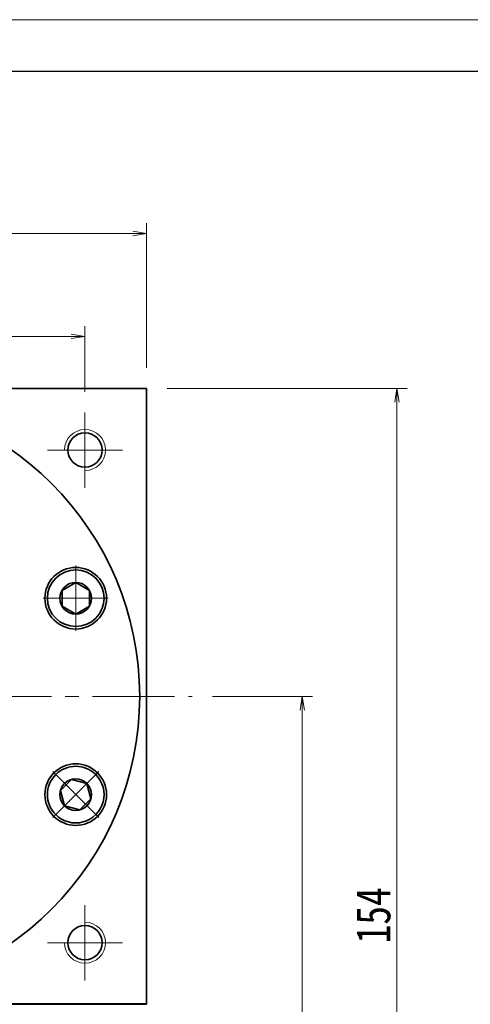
# Model space of a CAD drawing. Header units: millimetres. Extents: x -3 to 659, y 0 to 450.
# Tile 7 of 7: x 424 to 490, y 306 to 450. Entities that reach past the tile are written whole.
import ezdxf

# ---------------------------------------------------------------- set-up
doc = ezdxf.new("R2010")
doc.units = ezdxf.units.MM
doc.linetypes.add('点画线', pattern=[18, 12, -2, 2, -2])
for name, color, linetype, lineweight in [('中心线层', 1, '点画线', 18), ('图框_外框线', 7, 'Continuous', 18), ('尺寸线层', 3, 'Continuous', 18), ('粗实线', 7, 'Continuous', 40), ('粗实线层', 7, 'Continuous', 35)]:
    doc.layers.add(name, color=color, linetype=linetype, lineweight=lineweight)
doc.styles.add('宋体', font='txt', dxfattribs={"width": 0.8})
doc.dimstyles.new('A水平标注$0', dxfattribs={"dimtxt": 3.5, "dimasz": 2, "dimexe": 1.5, "dimexo": 3, "dimgap": 1.1, "dimtad": 1, "dimtoh": 1, "dimdec": 4, "dimdsep": 46, "dimtxsty": '宋体', "dimblk": 'OPEN', "dimcen": 3, "dimclrd": 3, "dimclre": 3, "dimclrt": 6, "dimadec": 0, "dimazin": 0, "dimtm": 1e-09, "dimtfac": 1, "dimtdec": 4, "dimtix": 1, "dimtmove": 0, "dimatfit": 3, "dimldrblk": 'OPEN', "dimfxl": 0, "dimlwd": 13, "dimlwe": 13, "dimarcsym": 0})

# ---------------------------------------------------------------- blocks, each defined once
blk = doc.blocks.new('_Open')
at = {"color": 0, "linetype": 'ByBlock', "lineweight": -2}
for p, q in [((-1, 0.167), (0, 0)), ((-1, -0.167), (0, 0)), ((0, 0), (-1, 0))]:
    blk.add_line(p, q, dxfattribs=at)
blk = doc.blocks.new('*D31')
at = {"layer": 'Defpoints', "color": 0}
for p in [(433.3, 403.73), (397.3, 399.11), (433.3, 392.61)]:
    blk.add_point(p, dxfattribs=at)
at = {"layer": '尺寸线层', "color": 3, "lineweight": 13}
for p, q in [((397.3, 402.11), (397.3, 405.23)), ((433.3, 395.61), (433.3, 405.23)), ((399.3, 403.73), (431.3, 403.73))]:
    blk.add_line(p, q, dxfattribs=at)
at = {"layer": '尺寸线层', "color": 3, "lineweight": 13, "xscale": 2, "yscale": 2, "zscale": 2, "rotation": 180}
blk.add_blockref('_Open', (397.3, 403.73), dxfattribs=at)
at = {"layer": '尺寸线层', "color": 3, "lineweight": 13, "xscale": 2, "yscale": 2, "zscale": 2}
blk.add_blockref('_Open', (433.3, 403.73), dxfattribs=at)
at = {"layer": '尺寸线层', "color": 6, "insert": (415.3, 407.17), "char_height": 5, "attachment_point": 5, "style": '宋体'}
blk.add_mtext('36', dxfattribs=at)
blk = doc.blocks.new('*D34')
at = {"layer": 'Defpoints', "color": 0}
for p in [(442.3, 396.11), (442.3, 242.11), (478.91, 242.11)]:
    blk.add_point(p, dxfattribs=at)
at = {"layer": '尺寸线层', "color": 3, "lineweight": 13}
for p, q in [((445.3, 396.11), (480.41, 396.11)), ((478.91, 394.11), (478.91, 244.11)), ((445.3, 242.11), (480.41, 242.11))]:
    blk.add_line(p, q, dxfattribs=at)
at = {"layer": '尺寸线层', "color": 3, "lineweight": 13, "xscale": 2, "yscale": 2, "zscale": 2}
for p, rotation in [((478.91, 396.11), 89.99999999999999), ((478.91, 242.11), 270)]:
    blk.add_blockref('_Open', p, dxfattribs=dict(at, rotation=rotation))
at = {"layer": '尺寸线层', "color": 6, "insert": (475.48, 319.11), "char_height": 5, "attachment_point": 5, "rotation": 90, "style": '宋体'}
blk.add_mtext('154', dxfattribs=at)
blk = doc.blocks.new('*D35')
at = {"layer": 'Defpoints', "color": 0}
for p in [(448.95, 351.11), (442.3, 242.11), (465.07, 242.11)]:
    blk.add_point(p, dxfattribs=at)
at = {"layer": '尺寸线层', "color": 3, "lineweight": 13}
for p, q in [((451.95, 351.11), (466.57, 351.11)), ((465.07, 349.11), (465.07, 244.11)), ((445.3, 242.11), (466.57, 242.11))]:
    blk.add_line(p, q, dxfattribs=at)
at = {"layer": '尺寸线层', "color": 3, "lineweight": 13, "xscale": 2, "yscale": 2, "zscale": 2}
for p, rotation in [((465.07, 351.11), 90), ((465.07, 242.11), 270)]:
    blk.add_blockref('_Open', p, dxfattribs=dict(at, rotation=rotation))
at = {"layer": '尺寸线层', "color": 6, "insert": (461.62, 296.61), "char_height": 5, "attachment_point": 5, "rotation": 90, "style": '宋体'}
blk.add_mtext('109', dxfattribs=at)
blk = doc.blocks.new('*X13')
at = {"layer": '中心线层', "linetype": '点画线', "lineweight": 18}
for p, q in [((0, -4.76), (0, 4.76)), ((-4.76, 0), (4.76, 0))]:
    blk.add_line(p, q, dxfattribs=at)
at = {"layer": '粗实线层'}
for p, q in [((-2.31, 0), (-1.15, 2)), ((-1.15, 2), (1.15, 2)), ((2.31, 0), (1.15, 2)), ((2.31, 0), (1.15, 2)), ((-2.31, 0), (-1.15, -2)), ((2.31, 0), (1.15, -2)), ((-1.15, -2), (1.15, -2))]:
    blk.add_line(p, q, dxfattribs=at)
blk.add_circle((0, 0), 2.31, dxfattribs=at)
for start, end in [(0, 180), (180, 360)]:
    blk.add_arc((0, 0), 4.14, start, end, dxfattribs=at)
blk = doc.blocks.new('*D37')
at = {"layer": 'Defpoints', "color": 0}
for p in [(442.3, 418.77), (352.3, 396.11), (442.3, 396.11)]:
    blk.add_point(p, dxfattribs=at)
at = {"layer": '尺寸线层', "color": 3, "lineweight": 13}
for p, q in [((352.3, 399.11), (352.3, 420.27)), ((442.3, 399.11), (442.3, 420.27)), ((354.3, 418.77), (440.3, 418.77))]:
    blk.add_line(p, q, dxfattribs=at)
at = {"layer": '尺寸线层', "color": 3, "lineweight": 13, "xscale": 2, "yscale": 2, "zscale": 2, "rotation": 180}
blk.add_blockref('_Open', (352.3, 418.77), dxfattribs=at)
at = {"layer": '尺寸线层', "color": 3, "lineweight": 13, "xscale": 2, "yscale": 2, "zscale": 2}
blk.add_blockref('_Open', (442.3, 418.77), dxfattribs=at)
at = {"layer": '尺寸线层', "color": 6, "insert": (396.17, 422.21), "char_height": 5, "attachment_point": 5, "style": '宋体'}
blk.add_mtext('90', dxfattribs=at)

msp = doc.modelspace()

# ---------------------------------------------------------------- linework, layer by layer
at = {"layer": '中心线层'}
for p, q in [((433.29853, 392.60857), (433.29853, 381.60857)), ((427.79853, 387.10857), (438.79853, 387.10857)), ((344.40665, 351.10857), (448.95065, 351.10857)), ((433.29853, 320.60857), (433.29853, 309.60857)), ((438.79853, 315.10857), (427.79853, 315.10857))]:
    msp.add_line(p, q, dxfattribs=at)
at = {"layer": '粗实线', "lineweight": 40}
msp.add_line((442.29853, 306.10857), (352.29853, 306.10857), dxfattribs=at)
at = {"layer": '粗实线层'}
for p in [(352.29853, 396.10857), (442.29853, 306.10857)]:
    msp.add_line(p, (442.29853, 396.10857), dxfattribs=at)
for centre, radius in [((397.29853, 351.10857), 44), ((433.29853, 387.10857), 2.5), ((431.94401, 365.4592), 4.5), ((431.94401, 336.75794), 4.5), ((433.29853, 315.10857), 2.5)]:
    msp.add_circle(centre, radius, dxfattribs=at)
at = {"layer": '粗实线层', "lineweight": 18}
for centre, start, end in [((433.29853, 387.10857), 270, 180), ((433.29853, 315.10857), 180, 90)]:
    msp.add_arc(centre, 3, start, end, dxfattribs=at)

# ---------------------------------------------------------------- dimensions: what is measured, and where the dimension line sits
at = {"layer": '尺寸线层'}
dim = msp.add_linear_dim(base=(442.29853, 418.76874), p1=(352.29853, 396.10857), p2=(442.29853, 396.10857), dimstyle='A水平标注$0', override={"dimtxt": 5, "dimgap": 1, "dimblk": 'Open', "dimtfill": 1, "dimtfillclr": 256}, dxfattribs=at)
dim.commit()
dim.dimension.update_dxf_attribs({"geometry": '*D37', "text_midpoint": (396.16572, 418.76874), "dimtype": 160})
dim = msp.add_linear_dim(base=(433.29853, 403.72579), p1=(397.29853, 399.10857), p2=(433.29853, 392.60857), dimstyle='A水平标注$0', override={"dimtxt": 5, "dimgap": 1, "dimblk": 'Open', "dimtfill": 1, "dimtfillclr": 256}, dxfattribs=at)
dim.commit()
dim.dimension.update_dxf_attribs({"geometry": '*D31', "text_midpoint": (415.29853, 407.16993)})
for base, p1, picture, middle in [((478.9093, 242.10857), (442.29853, 396.10857), '*D34', (475.47913, 319.10857)), ((465.06881, 242.10857), (448.95065, 351.10857), '*D35', (461.62468, 296.60857))]:
    dim = msp.add_linear_dim(base=base, p1=p1, p2=(442.29853, 242.10857), angle=270, dimstyle='A水平标注$0', override={"dimtxt": 5, "dimgap": 1}, dxfattribs=at)
    dim.commit()
    dim.dimension.update_dxf_attribs({"geometry": picture, "text_midpoint": middle})

# ---------------------------------------------------------------- next in the draw order: wipeouts: each hides what was drawn before it
for points in [[(431.94401, 361.3192), (431.96827, 361.31927), (431.99253, 361.31948), (432.0168, 361.31984), (432.04105, 361.32033), (432.06531, 361.32097), (432.08956, 361.32175), (432.1138, 361.32268), (432.13804, 361.32375), (432.16228, 361.32495), (432.1865, 361.3263), (432.21072, 361.3278), (432.23493, 361.32943), (432.25913, 361.33121), (432.28331, 361.33312), (432.30749, 361.33518), (432.33165, 361.33738), (432.3558, 361.33973), (432.37994, 361.34221), (432.40406, 361.34484), (432.42816, 361.3476), (432.45225, 361.35051), (432.47632, 361.35356), (432.50037, 361.35675), (432.52441, 361.36008), (432.54842, 361.36355), (432.57241, 361.36717), (432.59638, 361.37092), (432.62033, 361.37481), (432.64426, 361.37885), (432.66816, 361.38302), (432.66816, 361.38302), (432.85685, 361.42109), (433.04356, 361.46788), (433.2279, 361.52331), (433.40946, 361.58724), (433.58786, 361.65954), (433.7627, 361.74006), (433.93361, 361.82862), (434.10021, 361.92502), (434.26216, 362.02907), (434.41909, 362.14053), (434.57068, 362.25916), (434.71659, 362.38472), (434.8565, 362.51692), (434.99011, 362.65548), (435.11715, 362.8001), (435.23732, 362.95047), (435.35037, 363.10626), (435.45606, 363.26714), (435.55415, 363.43276), (435.64445, 363.60275), (435.72674, 363.77677), (435.80085, 363.95442), (435.86663, 364.13532), (435.92393, 364.31908), (435.97262, 364.50531), (436.0126, 364.6936), (436.04379, 364.88355), (436.06612, 365.07474), (436.07953, 365.26676), (436.08401, 365.4592), (436.08401, 365.4592), (436.07953, 365.65163), (436.06612, 365.84365), (436.04379, 366.03484), (436.0126, 366.22479), (435.97262, 366.41308), (435.92393, 366.59931), (435.86663, 366.78307), (435.80085, 366.96398), (435.72674, 367.14162), (435.64445, 367.31564), (435.55415, 367.48564), (435.45606, 367.65125), (435.35037, 367.81213), (435.23732, 367.96793), (435.11715, 368.11829), (434.99011, 368.26292), (434.8565, 368.40148), (434.71659, 368.53368), (434.57068, 368.65923), (434.41909, 368.77786), (434.26216, 368.88932), (434.10021, 368.99337), (433.93361, 369.08978), (433.7627, 369.17833), (433.58786, 369.25885), (433.40946, 369.33115), (433.2279, 369.39509), (433.04356, 369.45051), (432.85685, 369.4973), (432.66816, 369.53537), (432.66816, 369.53537), (432.64426, 369.53955), (432.62033, 369.54358), (432.59638, 369.54747), (432.57241, 369.55123), (432.54842, 369.55484), (432.52441, 369.55831), (432.50037, 369.56164), (432.47632, 369.56483), (432.45225, 369.56788), (432.42816, 369.57079), (432.40406, 369.57356), (432.37994, 369.57618), (432.3558, 369.57866), (432.33165, 369.58101), (432.30749, 369.58321), (432.28331, 369.58527), (432.25913, 369.58719), (432.23493, 369.58896), (432.21072, 369.5906), (432.1865, 369.59209), (432.16228, 369.59344), (432.13804, 369.59465), (432.1138, 369.59571), (432.08956, 369.59664), (432.06531, 369.59742), (432.04105, 369.59806), (432.0168, 369.59856), (431.99253, 369.59891), (431.96827, 369.59912), (431.94401, 369.5992), (431.94401, 369.5992), (431.72734, 369.59352), (431.51126, 369.57652), (431.29637, 369.54823), (431.08326, 369.50873), (430.8725, 369.45813), (430.66468, 369.39657), (430.46037, 369.32422), (430.26012, 369.24127), (430.06449, 369.14796), (429.87401, 369.04454), (429.6892, 368.93129), (429.51058, 368.80853), (429.33862, 368.67658), (429.17381, 368.53582), (429.01659, 368.38662), (428.86739, 368.2294), (428.72663, 368.06458), (428.59468, 367.89263), (428.47191, 367.714), (428.35866, 367.5292), (428.25524, 367.33872), (428.16193, 367.14309), (428.07899, 366.94284), (428.00664, 366.73853), (427.94508, 366.53071), (427.89448, 366.31995), (427.85498, 366.10683), (427.82669, 365.89194), (427.80968, 365.67587), (427.80401, 365.4592), (427.80401, 365.4592), (427.80968, 365.24252), (427.82669, 365.02645), (427.85498, 364.81156), (427.89448, 364.59844), (427.94508, 364.38768), (428.00664, 364.17987), (428.07899, 363.97555), (428.16193, 363.77531), (428.25524, 363.57967), (428.35866, 363.3892), (428.47191, 363.20439), (428.59468, 363.02576), (428.72663, 362.85381), (428.86739, 362.68899), (429.01659, 362.53177), (429.17381, 362.38258), (429.33862, 362.24181), (429.51058, 362.10987), (429.6892, 361.9871), (429.87401, 361.87385), (430.06449, 361.77043), (430.26012, 361.67712), (430.46037, 361.59417), (430.66468, 361.52182), (430.8725, 361.46026), (431.08326, 361.40966), (431.29637, 361.37017), (431.51126, 361.34187), (431.72734, 361.32487)], [(429.01659, 333.83052), (429.03379, 333.81341), (429.0511, 333.7964), (429.06851, 333.7795), (429.08601, 333.7627), (429.10362, 333.746), (429.12132, 333.72941), (429.13911, 333.71292), (429.15701, 333.69653), (429.175, 333.68025), (429.19308, 333.66407), (429.21126, 333.648), (429.22953, 333.63204), (429.2479, 333.61619), (429.26636, 333.60044), (429.28491, 333.5848), (429.30355, 333.56927), (429.32229, 333.55385), (429.34111, 333.53854), (429.36002, 333.52334), (429.37902, 333.50826), (429.39811, 333.49328), (429.41729, 333.47841), (429.43655, 333.46366), (429.4559, 333.44902), (429.47534, 333.4345), (429.49486, 333.42009), (429.51446, 333.40579), (429.53415, 333.39161), (429.55392, 333.37754), (429.57377, 333.3636), (429.57377, 333.3636), (429.73411, 333.25709), (429.89923, 333.15815), (430.06876, 333.067), (430.24235, 332.98382), (430.41962, 332.9088), (430.60019, 332.84211), (430.78366, 332.78387), (430.96964, 332.73423), (431.15772, 332.69329), (431.34751, 332.66114), (431.53858, 332.63784), (431.73053, 332.62345), (431.92294, 332.61799), (432.1154, 332.62149), (432.30749, 332.63393), (432.49879, 332.65528), (432.68889, 332.6855), (432.87738, 332.72453), (433.06386, 332.77227), (433.24791, 332.82863), (433.42915, 332.89349), (433.60717, 332.9667), (433.7816, 333.0481), (433.95205, 333.13753), (434.11817, 333.23478), (434.27958, 333.33965), (434.43595, 333.45191), (434.58693, 333.57131), (434.73219, 333.69761), (434.87143, 333.83052), (434.87143, 333.83052), (435.00434, 333.96975), (435.13064, 334.11502), (435.25004, 334.266), (435.3623, 334.42236), (435.46717, 334.58378), (435.56442, 334.74989), (435.65384, 334.92035), (435.73525, 335.09478), (435.80846, 335.2728), (435.87332, 335.45404), (435.92968, 335.63809), (435.97742, 335.82456), (436.01645, 336.01306), (436.04667, 336.20316), (436.06802, 336.39446), (436.08046, 336.58655), (436.08396, 336.779), (436.0785, 336.97142), (436.06411, 337.16337), (436.04081, 337.35444), (436.00866, 337.54423), (435.96771, 337.73231), (435.91807, 337.91829), (435.85984, 338.10176), (435.79315, 338.28232), (435.71813, 338.45959), (435.63495, 338.63318), (435.5438, 338.80272), (435.44486, 338.96784), (435.33835, 339.12818), (435.33835, 339.12818), (435.3244, 339.14803), (435.31034, 339.1678), (435.29616, 339.18749), (435.28186, 339.20709), (435.26745, 339.22661), (435.25292, 339.24605), (435.23829, 339.2654), (435.22353, 339.28466), (435.20867, 339.30384), (435.19369, 339.32293), (435.1786, 339.34193), (435.1634, 339.36084), (435.14809, 339.37966), (435.13268, 339.3984), (435.11715, 339.41704), (435.10151, 339.43559), (435.08576, 339.45405), (435.06991, 339.47241), (435.05394, 339.49069), (435.03787, 339.50887), (435.0217, 339.52695), (435.00542, 339.54494), (434.98903, 339.56283), (434.97254, 339.58063), (434.95595, 339.59833), (434.93925, 339.61594), (434.92245, 339.63344), (434.90554, 339.65085), (434.88854, 339.66815), (434.87143, 339.68536), (434.87143, 339.68536), (434.71421, 339.83456), (434.5494, 339.97532), (434.37744, 340.10727), (434.19882, 340.23003), (434.01401, 340.34328), (433.82353, 340.44671), (433.6279, 340.54002), (433.42765, 340.62296), (433.22334, 340.69531), (433.01552, 340.75687), (432.80476, 340.80747), (432.59165, 340.84697), (432.37676, 340.87526), (432.16068, 340.89226), (431.94401, 340.89794), (431.72734, 340.89226), (431.51126, 340.87526), (431.29637, 340.84697), (431.08326, 340.80747), (430.8725, 340.75687), (430.66468, 340.69531), (430.46037, 340.62296), (430.26012, 340.54002), (430.06449, 340.44671), (429.87401, 340.34328), (429.6892, 340.23003), (429.51058, 340.10727), (429.33862, 339.97532), (429.17381, 339.83456), (429.01659, 339.68536), (429.01659, 339.68536), (428.86739, 339.52814), (428.72663, 339.36332), (428.59468, 339.19137), (428.47191, 339.01274), (428.35866, 338.82794), (428.25524, 338.63746), (428.16193, 338.44183), (428.07899, 338.24158), (428.00664, 338.03727), (427.94508, 337.82945), (427.89448, 337.61869), (427.85498, 337.40558), (427.82669, 337.19069), (427.80968, 336.97461), (427.80401, 336.75794), (427.80968, 336.54127), (427.82669, 336.32519), (427.85498, 336.1103), (427.89448, 335.89718), (427.94508, 335.68643), (428.00664, 335.47861), (428.07899, 335.27429), (428.16193, 335.07405), (428.25524, 334.87842), (428.35866, 334.68794), (428.47191, 334.50313), (428.59468, 334.32451), (428.72663, 334.15255), (428.86739, 333.98774)]]:
    msp.add_wipeout(points).dxf.layer = '粗实线层'

# ---------------------------------------------------------------- next in the draw order: linework, layer by layer
at = {"layer": '图框_外框线', "color": 3}
msp.add_lwpolyline([(0, 0), (636.37647, 0), (636.37647, 450.00907), (0, 450.00907)], close=True, dxfattribs=at)
at = {"layer": '图框_外框线', "color": 3, "lineweight": 25}
msp.add_lwpolyline([(37.87955, 7.57591), (628.80056, 7.57591), (628.80056, 442.43316), (37.87955, 442.43316)], close=True, dxfattribs=at)

# ---------------------------------------------------------------- next in the draw order: block references
at = {"layer": '粗实线层'}
for p, rotation in [((431.94401, 365.4592), 270), ((431.94401, 336.75794), 225)]:
    msp.add_blockref('*X13', p, dxfattribs=dict(at, rotation=rotation))

doc.saveas('drawing.dxf')
